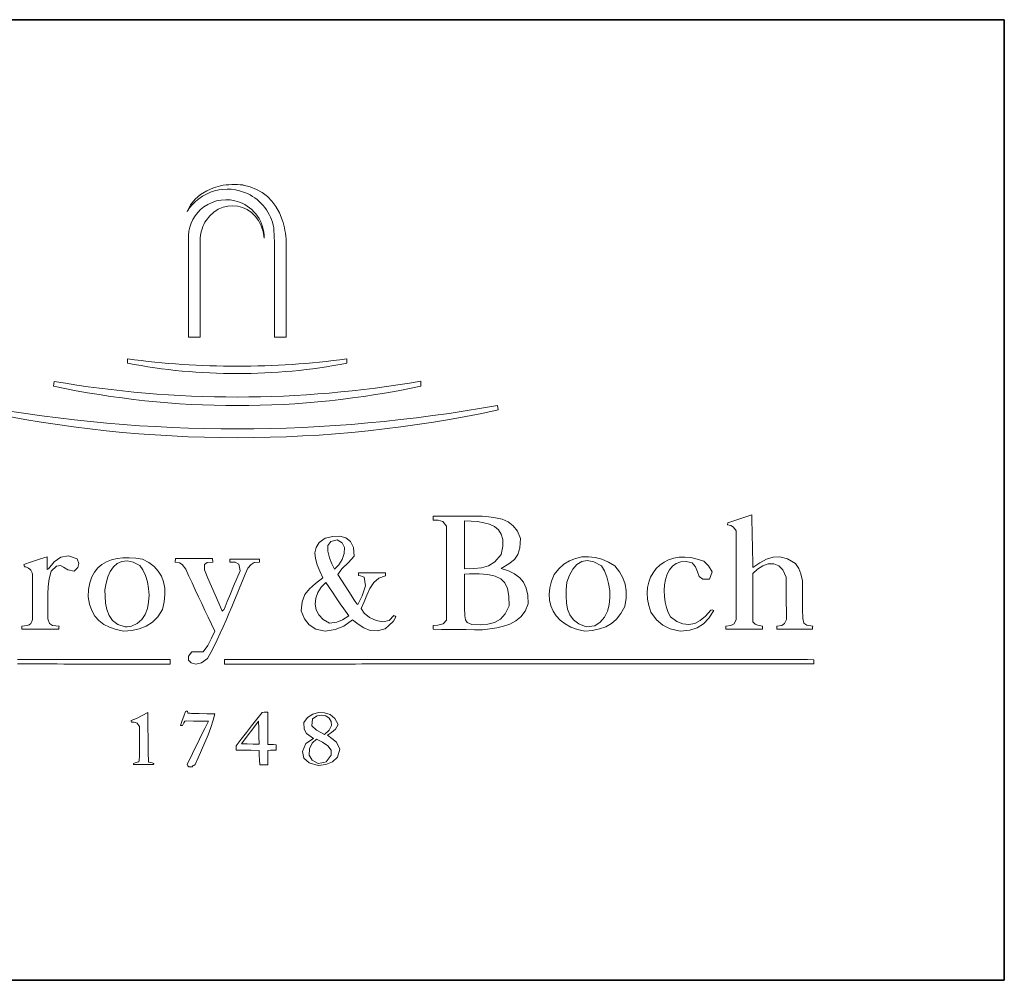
# Model space of a CAD drawing. Header units: millimetres. Extents: x 16 to 292, y 5 to 174.
# Tile 4 of 5: x 261 to 292, y 5 to 35. Entities that reach past the tile are written whole.
import ezdxf

# ---------------------------------------------------------------- set-up
doc = ezdxf.new("R2010")
doc.units = ezdxf.units.MM
for name, color, linetype, true_color in [('183', 7, 'Continuous', 0xffffff), ('253', 7, 'Continuous', 0xffffff), ('256', 7, 'Continuous', 0xffffff)]:
    doc.layers.add(name, color=color, linetype=linetype, true_color=true_color)

# ---------------------------------------------------------------- blocks, each defined once
blk = doc.blocks.new('TabularNote1')
at = {"layer": '253', "color": 163, "linetype": 'Continuous', "lineweight": 35}
for p, q in [((-50, 30), (0, 30)), ((0, 30), (0, 15)), ((0, 15), (0, 0)), ((-50, 0), (0, 0))]:
    blk.add_line(p, q, dxfattribs=at)

msp = doc.modelspace()

# ---------------------------------------------------------------- linework, layer by layer
at = {"layer": '183', "color": 7, "linetype": 'Continuous', "lineweight": 18}
for p, q in [((268.226, 29.837), (268.447, 29.78)), ((266.727, 29.395), (266.896, 29.541)), ((266.896, 29.541), (267.087, 29.658)), ((267.087, 29.658), (267.296, 29.747)), ((267.296, 29.747), (267.519, 29.812)), ((268.447, 29.78), (268.646, 29.702)), ((268.646, 29.702), (268.825, 29.603)), ((268.825, 29.603), (268.984, 29.481)), ((266.477, 29.005), (266.586, 29.217)), ((266.586, 29.217), (266.727, 29.395)), ((268.984, 29.481), (269.125, 29.337)), ((269.125, 29.337), (269.249, 29.168)), ((267.311, 28.992), (267.185, 28.876)), ((267.45, 29.08), (267.311, 28.992)), ((267.597, 29.142), (267.45, 29.08)), ((267.75, 29.178), (267.597, 29.142)), ((267.904, 29.188), (267.75, 29.178)), ((268.058, 29.173), (267.904, 29.188)), ((268.208, 29.133), (268.058, 29.173)), ((268.351, 29.068), (268.208, 29.133)), ((268.484, 28.978), (268.351, 29.068)), ((268.603, 28.865), (268.484, 28.978)), ((269.249, 29.168), (269.357, 28.973)), ((269.357, 28.973), (269.449, 28.752)), ((267.185, 28.876), (267.073, 28.734)), ((268.705, 28.727), (268.603, 28.865)), ((268.788, 28.567), (268.705, 28.727)), ((268.848, 28.384), (268.788, 28.567)), ((268.882, 28.178), (268.848, 28.384)), ((266.516, 25.089), (266.517, 28.265)), ((266.885, 28.187), (266.885, 25.089)), ((269.201, 25.089), (269.201, 28.086)), ((269.571, 25.089), (269.571, 28.07)), ((266.637, 25.089), (266.516, 25.089)), ((266.76, 25.089), (266.637, 25.089)), ((266.885, 25.089), (266.76, 25.089)), ((269.571, 25.089), (269.201, 25.089)), ((264.613, 24.273), (264.618, 24.405)), ((271.468, 24.273), (271.463, 24.405)), ((262.302, 23.556), (262.319, 23.705)), ((273.773, 23.711), (273.779, 23.556)), ((276.172, 22.955), (276.189, 22.812)), ((274.165, 19.492), (274.325, 19.495)), ((274.165, 19.453), (274.165, 19.492)), ((274.165, 19.413), (274.165, 19.453)), ((274.165, 19.37), (274.165, 19.413)), ((274.325, 19.495), (274.485, 19.497)), ((274.485, 19.497), (274.645, 19.497)), ((274.645, 19.497), (274.85, 19.497)), ((274.85, 19.497), (275.059, 19.495)), ((275.059, 19.495), (275.268, 19.492)), ((275.268, 19.492), (275.407, 19.495)), ((275.407, 19.495), (275.549, 19.497)), ((275.549, 19.497), (275.693, 19.497)), ((275.693, 19.497), (275.9, 19.478)), ((275.9, 19.478), (276.11, 19.448)), ((276.11, 19.448), (276.314, 19.397)), ((276.314, 19.397), (276.502, 19.316)), ((283.618, 19.369), (283.866, 19.453)), ((283.866, 19.453), (284.114, 19.536)), ((284.114, 19.536), (284.119, 19.302)), ((274.32, 19.368), (274.165, 19.37)), ((274.468, 19.33), (274.32, 19.368)), ((274.579, 19.188), (274.468, 19.33)), ((274.577, 18.962), (274.579, 19.188)), ((275.141, 19.354), (275.347, 19.343)), ((275.141, 19.105), (275.141, 19.354)), ((275.141, 18.856), (275.141, 19.105)), ((275.347, 19.343), (275.549, 19.324)), ((275.549, 19.324), (275.742, 19.291)), ((275.742, 19.291), (275.919, 19.241)), ((275.919, 19.241), (276.074, 19.168)), ((276.074, 19.168), (276.199, 19.068)), ((276.199, 19.068), (276.289, 18.936)), ((276.502, 19.316), (276.665, 19.196)), ((276.665, 19.196), (276.796, 19.028)), ((283.353, 19.221), (283.358, 19.243)), ((283.454, 19.202), (283.353, 19.221)), ((283.358, 19.243), (283.364, 19.264)), ((283.364, 19.264), (283.369, 19.282)), ((283.369, 19.282), (283.618, 19.369)), ((283.542, 19.154), (283.454, 19.202)), ((283.629, 19.039), (283.542, 19.154)), ((284.119, 19.302), (284.123, 19.068)), ((284.123, 19.068), (284.128, 18.833)), ((270.605, 18.673), (270.784, 18.813)), ((270.784, 18.813), (271.024, 18.865)), ((271.024, 18.865), (271.245, 18.872)), ((271.245, 18.872), (271.435, 18.823)), ((271.435, 18.823), (271.58, 18.709)), ((274.576, 18.735), (274.577, 18.962)), ((275.141, 18.606), (275.141, 18.856)), ((276.289, 18.936), (276.338, 18.767)), ((276.338, 18.767), (276.337, 18.557)), ((276.796, 19.028), (276.884, 18.802)), ((276.884, 18.802), (276.867, 18.511)), ((283.629, 18.809), (283.629, 19.039)), ((283.629, 18.578), (283.629, 18.809)), ((284.128, 18.833), (284.133, 18.599)), ((270.467, 18.351), (270.504, 18.519)), ((270.504, 18.519), (270.605, 18.673)), ((270.868, 18.4), (270.871, 18.58)), ((270.871, 18.58), (270.96, 18.709)), ((270.96, 18.709), (271.165, 18.758)), ((271.165, 18.758), (271.322, 18.664)), ((271.322, 18.664), (271.391, 18.515)), ((271.391, 18.515), (271.385, 18.333)), ((271.58, 18.709), (271.669, 18.519)), ((271.669, 18.519), (271.689, 18.245)), ((274.575, 18.282), (274.576, 18.509)), ((274.576, 18.509), (274.576, 18.735)), ((275.141, 18.355), (275.141, 18.606)), ((276.337, 18.557), (276.283, 18.3)), ((276.867, 18.511), (276.81, 18.3)), ((283.629, 18.348), (283.629, 18.578)), ((284.133, 18.599), (284.138, 18.364)), ((261.62, 18.069), (261.861, 18.15)), ((261.861, 18.15), (262.104, 18.229)), ((262.104, 18.229), (262.104, 18.096)), ((262.322, 18.074), (262.532, 18.219)), ((262.532, 18.219), (262.774, 18.258)), ((262.774, 18.258), (263.047, 18.162)), ((263.047, 18.162), (263.091, 18.02)), ((264.116, 18.133), (264.288, 18.175)), ((264.288, 18.175), (264.473, 18.196)), ((264.473, 18.196), (264.667, 18.199)), ((264.667, 18.199), (264.871, 18.184)), ((264.871, 18.184), (265.082, 18.151)), ((265.082, 18.151), (265.28, 18.043)), ((266.108, 18.135), (266.113, 18.168)), ((266.113, 18.168), (266.403, 18.168)), ((266.403, 18.168), (266.692, 18.168)), ((266.692, 18.168), (266.982, 18.168)), ((266.982, 18.168), (267.271, 18.168)), ((267.271, 18.168), (267.273, 18.135)), ((267.812, 18.157), (268.117, 18.157)), ((267.812, 18.128), (267.812, 18.157)), ((268.117, 18.157), (268.424, 18.157)), ((268.424, 18.157), (268.733, 18.157)), ((268.733, 18.157), (268.733, 18.128)), ((270.483, 18.171), (270.467, 18.351)), ((270.537, 17.979), (270.483, 18.171)), ((270.922, 18.198), (270.868, 18.4)), ((271.001, 18.002), (270.922, 18.198)), ((271.321, 18.145), (271.213, 17.973)), ((271.385, 18.333), (271.321, 18.145)), ((271.689, 18.245), (271.515, 18.045)), ((274.574, 18.056), (274.575, 18.282)), ((275.141, 18.105), (275.141, 18.355)), ((276.283, 18.3), (276.085, 18.07)), ((276.81, 18.3), (276.702, 18.141)), ((278.42, 18.102), (278.609, 18.178)), ((278.609, 18.178), (278.808, 18.22)), ((278.808, 18.22), (279.013, 18.23)), ((279.013, 18.23), (279.221, 18.206)), ((279.221, 18.206), (279.431, 18.15)), ((279.431, 18.15), (279.638, 18.062)), ((281.516, 18.131), (281.674, 18.182)), ((281.674, 18.182), (281.844, 18.212)), ((281.844, 18.212), (282.025, 18.219)), ((282.025, 18.219), (282.214, 18.201)), ((282.214, 18.201), (282.411, 18.157)), ((282.411, 18.157), (282.614, 18.085)), ((283.629, 18.117), (283.629, 18.348)), ((284.138, 18.364), (284.142, 18.128)), ((284.363, 18.042), (284.57, 18.154)), ((284.57, 18.154), (284.777, 18.218)), ((284.777, 18.218), (284.992, 18.222)), ((284.992, 18.222), (285.224, 18.158)), ((285.224, 18.158), (285.482, 18.014)), ((261.381, 17.986), (261.62, 18.069)), ((261.383, 17.964), (261.381, 17.986)), ((261.387, 17.94), (261.383, 17.964)), ((261.392, 17.914), (261.387, 17.94)), ((262.104, 18.096), (262.105, 17.962)), ((262.105, 17.962), (262.109, 17.826)), ((262.109, 17.826), (262.12, 17.837)), ((262.12, 17.837), (262.131, 17.847)), ((262.131, 17.847), (262.142, 17.854)), ((262.142, 17.854), (262.322, 18.074)), ((262.399, 17.936), (262.225, 17.776)), ((262.517, 17.957), (262.399, 17.936)), ((262.62, 17.899), (262.517, 17.957)), ((262.75, 17.821), (262.62, 17.899)), ((263.058, 17.888), (262.947, 17.782)), ((263.091, 18.02), (263.058, 17.888)), ((263.584, 17.75), (263.691, 17.88)), ((263.691, 17.88), (263.816, 17.987)), ((263.816, 17.987), (263.958, 18.071)), ((263.958, 18.071), (264.116, 18.133)), ((264.077, 17.766), (264.175, 17.908)), ((264.175, 17.908), (264.294, 18.016)), ((264.294, 18.016), (264.435, 18.081)), ((264.435, 18.081), (264.599, 18.098)), ((264.599, 18.098), (264.787, 18.059)), ((264.787, 18.059), (264.999, 17.958)), ((264.999, 17.958), (265.096, 17.814)), ((265.28, 18.043), (265.443, 17.918)), ((265.443, 17.918), (265.574, 17.776)), ((266.102, 18.063), (266.104, 18.1)), ((266.234, 18.038), (266.102, 18.063)), ((266.104, 18.1), (266.108, 18.135)), ((266.323, 17.984), (266.234, 18.038)), ((266.433, 17.837), (266.323, 17.984)), ((266.532, 17.624), (266.433, 17.837)), ((267.022, 17.987), (267.017, 17.815)), ((267.101, 18.053), (267.022, 17.987)), ((267.282, 18.063), (267.101, 18.053)), ((267.273, 18.135), (267.277, 18.1)), ((267.277, 18.1), (267.282, 18.063)), ((267.812, 18.096), (267.812, 18.128)), ((267.812, 18.063), (267.812, 18.096)), ((267.98, 18.056), (267.812, 18.063)), ((268.091, 17.999), (267.98, 18.056)), ((268.132, 17.793), (268.091, 17.999)), ((268.374, 17.876), (268.29, 17.679)), ((268.473, 17.988), (268.374, 17.876)), ((268.567, 18.046), (268.473, 17.988)), ((268.733, 18.063), (268.567, 18.046)), ((268.733, 18.128), (268.733, 18.096)), ((268.733, 18.096), (268.733, 18.063)), ((270.618, 17.778), (270.537, 17.979)), ((271.077, 17.843), (271.001, 18.002)), ((271.213, 17.973), (271.077, 17.843)), ((271.307, 17.853), (271.181, 17.672)), ((271.515, 18.045), (271.307, 17.853)), ((274.574, 17.829), (274.574, 18.056)), ((275.141, 17.854), (275.141, 18.105)), ((275.427, 17.864), (275.141, 17.854)), ((275.67, 17.883), (275.427, 17.864)), ((275.885, 17.941), (275.67, 17.883)), ((276.085, 18.07), (275.885, 17.941)), ((276.529, 18.005), (276.283, 17.865)), ((276.283, 17.865), (276.511, 17.784)), ((276.702, 18.141), (276.529, 18.005)), ((277.937, 17.672), (278.081, 17.85)), ((278.081, 17.85), (278.243, 17.993)), ((278.243, 17.993), (278.42, 18.102)), ((278.527, 17.836), (278.653, 17.981)), ((278.653, 17.981), (278.801, 18.075)), ((278.801, 18.075), (278.976, 18.106)), ((278.976, 18.106), (279.179, 18.065)), ((279.179, 18.065), (279.415, 17.942)), ((279.415, 17.942), (279.509, 17.788)), ((279.638, 18.062), (279.84, 17.942)), ((279.84, 17.942), (279.983, 17.759)), ((281.028, 17.73), (281.125, 17.857)), ((281.125, 17.857), (281.24, 17.966)), ((281.24, 17.966), (281.371, 18.058)), ((281.371, 18.058), (281.516, 18.131)), ((281.635, 17.933), (281.541, 17.818)), ((281.753, 18.018), (281.635, 17.933)), ((281.895, 18.068), (281.753, 18.018)), ((282.062, 18.078), (281.895, 18.068)), ((282.255, 18.041), (282.062, 18.078)), ((282.358, 17.912), (282.255, 18.041)), ((282.414, 17.755), (282.358, 17.912)), ((282.614, 18.085), (282.766, 17.949)), ((282.766, 17.949), (282.873, 17.752)), ((283.629, 17.886), (283.629, 18.117)), ((283.629, 17.654), (283.629, 17.886)), ((284.142, 18.128), (284.147, 17.892)), ((284.147, 17.892), (284.363, 18.042)), ((284.292, 17.844), (284.147, 17.705)), ((284.456, 17.948), (284.292, 17.844)), ((284.627, 18.006), (284.456, 17.948)), ((284.797, 18.01), (284.627, 18.006)), ((284.953, 17.949), (284.797, 18.01)), ((285.085, 17.814), (284.953, 17.949)), ((285.482, 18.014), (285.578, 17.858)), ((285.578, 17.858), (285.645, 17.693)), ((261.646, 17.453), (261.646, 17.678)), ((262.166, 17.543), (262.134, 17.302)), ((262.225, 17.776), (262.166, 17.543)), ((262.947, 17.782), (262.75, 17.821)), ((263.436, 17.416), (263.499, 17.596)), ((263.499, 17.596), (263.584, 17.75)), ((263.944, 17.404), (264.001, 17.596)), ((264.001, 17.596), (264.077, 17.766)), ((265.096, 17.814), (265.176, 17.64)), ((265.176, 17.64), (265.236, 17.445)), ((265.574, 17.776), (265.673, 17.617)), ((265.673, 17.617), (265.739, 17.442)), ((266.632, 17.41), (266.532, 17.624)), ((267.017, 17.815), (267.127, 17.557)), ((267.127, 17.557), (267.238, 17.299)), ((267.929, 17.31), (268.03, 17.551)), ((268.03, 17.551), (268.132, 17.793)), ((268.29, 17.679), (268.207, 17.479)), ((270.482, 17.393), (270.713, 17.567)), ((270.713, 17.567), (270.618, 17.778)), ((271.181, 17.672), (271.526, 17.139)), ((271.832, 17.721), (272.113, 17.725)), ((271.832, 17.698), (271.832, 17.721)), ((271.832, 17.671), (271.832, 17.698)), ((271.832, 17.644), (271.832, 17.671)), ((271.887, 17.627), (271.832, 17.644)), ((271.944, 17.609), (271.887, 17.627)), ((272.003, 17.589), (271.944, 17.609)), ((272.052, 17.324), (272.003, 17.589)), ((272.113, 17.725), (272.395, 17.727)), ((272.467, 17.561), (272.308, 17.424)), ((272.395, 17.727), (272.676, 17.727)), ((272.676, 17.633), (272.467, 17.561)), ((272.676, 17.727), (272.676, 17.698)), ((272.676, 17.698), (272.676, 17.666)), ((272.676, 17.666), (272.676, 17.633)), ((274.573, 17.376), (274.574, 17.603)), ((274.574, 17.603), (274.574, 17.829)), ((275.141, 17.688), (275.292, 17.694)), ((275.141, 17.427), (275.141, 17.688)), ((275.292, 17.694), (275.445, 17.698)), ((275.445, 17.698), (275.599, 17.699)), ((275.599, 17.699), (275.873, 17.669)), ((275.873, 17.669), (276.096, 17.618)), ((276.096, 17.618), (276.27, 17.536)), ((276.27, 17.536), (276.398, 17.413)), ((276.511, 17.784), (276.705, 17.689)), ((276.705, 17.689), (276.863, 17.573)), ((276.863, 17.573), (276.985, 17.429)), ((277.855, 17.464), (277.937, 17.672)), ((278.334, 17.429), (278.422, 17.648)), ((278.422, 17.648), (278.527, 17.836)), ((279.509, 17.788), (279.585, 17.603)), ((279.585, 17.603), (279.641, 17.396)), ((279.983, 17.759), (280.09, 17.572)), ((280.09, 17.572), (280.161, 17.375)), ((280.893, 17.434), (280.95, 17.589)), ((280.95, 17.589), (281.028, 17.73)), ((281.469, 17.679), (281.418, 17.521)), ((281.541, 17.818), (281.469, 17.679)), ((282.473, 17.612), (282.414, 17.755)), ((282.582, 17.523), (282.473, 17.612)), ((282.873, 17.752), (282.79, 17.528)), ((283.629, 17.423), (283.629, 17.654)), ((284.147, 17.705), (284.147, 17.454)), ((285.184, 17.594), (285.085, 17.814)), ((285.184, 17.33), (285.184, 17.594)), ((285.645, 17.693), (285.697, 17.479)), ((261.646, 17.218), (261.646, 17.453)), ((262.134, 17.302), (262.122, 17.055)), ((263.397, 17.21), (263.436, 17.416)), ((263.907, 17.197), (263.944, 17.404)), ((265.236, 17.445), (265.274, 17.237)), ((265.274, 17.237), (265.288, 17.023)), ((265.739, 17.442), (265.775, 17.251)), ((265.775, 17.251), (265.781, 17.044)), ((266.732, 17.196), (266.632, 17.41)), ((267.238, 17.299), (267.35, 17.041)), ((267.829, 17.068), (267.929, 17.31)), ((268.123, 17.277), (268.039, 17.073)), ((268.207, 17.479), (268.123, 17.277)), ((270.156, 17.046), (270.295, 17.228)), ((270.295, 17.228), (270.482, 17.393)), ((270.558, 17.108), (270.665, 17.275)), ((270.665, 17.275), (270.812, 17.423)), ((270.812, 17.423), (271.013, 17.119)), ((271.948, 17.01), (272.052, 17.324)), ((272.186, 17.241), (272.088, 17.032)), ((272.308, 17.424), (272.186, 17.241)), ((274.573, 17.149), (274.573, 17.376)), ((275.141, 17.165), (275.141, 17.427)), ((276.398, 17.413), (276.483, 17.237)), ((276.483, 17.237), (276.526, 17)), ((276.985, 17.429), (277.071, 17.249)), ((277.071, 17.249), (277.12, 17.027)), ((277.785, 17.064), (277.804, 17.261)), ((277.804, 17.261), (277.855, 17.464)), ((278.32, 17.208), (278.334, 17.429)), ((279.641, 17.396), (279.674, 17.176)), ((280.161, 17.375), (280.194, 17.163)), ((280.844, 17.087), (280.857, 17.266)), ((280.857, 17.266), (280.893, 17.434)), ((281.387, 17.35), (281.376, 17.171)), ((281.418, 17.521), (281.387, 17.35)), ((282.79, 17.528), (282.582, 17.523)), ((283.629, 17.192), (283.629, 17.423)), ((284.147, 17.454), (284.147, 17.203)), ((285.186, 17.065), (285.184, 17.33)), ((285.697, 17.479), (285.697, 17.185)), ((261.646, 16.982), (261.646, 17.218)), ((261.646, 16.745), (261.646, 16.982)), ((262.122, 17.055), (262.121, 16.802)), ((263.383, 16.977), (263.397, 17.21)), ((263.429, 16.745), (263.383, 16.977)), ((263.915, 16.993), (263.907, 17.197)), ((263.932, 16.783), (263.915, 16.993)), ((265.288, 17.023), (265.275, 16.811)), ((265.781, 17.044), (265.757, 16.822)), ((266.833, 16.981), (266.732, 17.196)), ((266.933, 16.767), (266.833, 16.981)), ((267.35, 17.041), (267.462, 16.783)), ((267.729, 16.827), (267.829, 17.068)), ((268.039, 17.073), (267.955, 16.868)), ((270.069, 16.823), (270.156, 17.046)), ((270.475, 16.75), (270.493, 16.931)), ((270.493, 16.931), (270.558, 17.108)), ((271.013, 17.119), (271.151, 16.912)), ((271.526, 17.139), (271.707, 16.864)), ((271.81, 16.734), (271.948, 17.01)), ((272.088, 17.032), (272.001, 16.816)), ((274.573, 16.923), (274.573, 17.149)), ((274.573, 16.696), (274.573, 16.923)), ((275.142, 16.904), (275.141, 17.165)), ((276.526, 17), (276.531, 16.69)), ((277.12, 17.027), (277.132, 16.756)), ((277.795, 16.876), (277.785, 17.064)), ((278.314, 16.992), (278.32, 17.208)), ((278.325, 16.785), (278.314, 16.992)), ((279.681, 16.951), (279.657, 16.731)), ((279.674, 17.176), (279.681, 16.951)), ((280.189, 16.933), (280.143, 16.679)), ((280.194, 17.163), (280.189, 16.933)), ((280.856, 16.898), (280.844, 17.087)), ((281.376, 17.171), (281.383, 16.99)), ((281.383, 16.99), (281.408, 16.811)), ((283.629, 16.96), (283.629, 17.192)), ((283.629, 16.729), (283.629, 16.96)), ((284.147, 17.203), (284.147, 16.951)), ((284.147, 16.951), (284.147, 16.699)), ((285.189, 16.8), (285.186, 17.065)), ((285.697, 17.185), (285.697, 16.891)), ((261.646, 16.508), (261.646, 16.745)), ((262.121, 16.802), (262.125, 16.546)), ((263.499, 16.545), (263.429, 16.745)), ((263.969, 16.58), (263.932, 16.783)), ((265.234, 16.609), (265.162, 16.425)), ((265.275, 16.811), (265.234, 16.609)), ((265.757, 16.822), (265.705, 16.585)), ((267.034, 16.552), (266.933, 16.767)), ((267.462, 16.783), (267.575, 16.525)), ((267.63, 16.585), (267.729, 16.827)), ((267.869, 16.661), (267.782, 16.455)), ((267.955, 16.868), (267.869, 16.661)), ((270.04, 16.536), (270.069, 16.823)), ((270.506, 16.574), (270.475, 16.75)), ((271.151, 16.912), (271.259, 16.755)), ((271.259, 16.755), (271.372, 16.596)), ((271.707, 16.864), (271.782, 16.758)), ((271.782, 16.758), (271.81, 16.734)), ((272.001, 16.816), (271.915, 16.613)), ((271.915, 16.613), (272.011, 16.467)), ((274.573, 16.47), (274.573, 16.696)), ((275.144, 16.643), (275.142, 16.904)), ((275.147, 16.381), (275.144, 16.643)), ((276.531, 16.69), (276.415, 16.445)), ((277.132, 16.756), (277.032, 16.531)), ((277.835, 16.698), (277.795, 16.876)), ((277.905, 16.533), (277.835, 16.698)), ((278.36, 16.591), (278.325, 16.785)), ((279.657, 16.731), (279.601, 16.524)), ((280.143, 16.679), (280.021, 16.459)), ((280.894, 16.701), (280.856, 16.898)), ((280.959, 16.497), (280.894, 16.701)), ((281.408, 16.811), (281.449, 16.641)), ((281.449, 16.641), (281.506, 16.485)), ((283.629, 16.497), (283.629, 16.729)), ((284.147, 16.699), (284.147, 16.447)), ((285.192, 16.536), (285.189, 16.8)), ((285.697, 16.891), (285.699, 16.595)), ((261.646, 16.271), (261.646, 16.508)), ((262.125, 16.546), (262.126, 16.287)), ((263.596, 16.375), (263.499, 16.545)), ((263.72, 16.233), (263.596, 16.375)), ((264.038, 16.392), (263.969, 16.58)), ((264.148, 16.232), (264.038, 16.392)), ((265.162, 16.425), (265.058, 16.266)), ((265.561, 16.356), (265.391, 16.184)), ((265.705, 16.585), (265.561, 16.356)), ((267.135, 16.337), (267.034, 16.552)), ((267.236, 16.122), (267.135, 16.337)), ((267.575, 16.525), (267.591, 16.546)), ((267.591, 16.546), (267.609, 16.567)), ((267.609, 16.567), (267.63, 16.585)), ((267.782, 16.455), (267.693, 16.249)), ((270.145, 16.294), (270.04, 16.536)), ((270.589, 16.411), (270.506, 16.574)), ((270.729, 16.269), (270.589, 16.411)), ((271.523, 16.387), (271.327, 16.254)), ((271.372, 16.596), (271.523, 16.387)), ((272.011, 16.467), (272.174, 16.334)), ((272.174, 16.334), (272.377, 16.236)), ((272.786, 16.241), (272.935, 16.392)), ((272.996, 16.354), (272.924, 16.221)), ((272.935, 16.392), (272.953, 16.381)), ((272.953, 16.381), (272.974, 16.368)), ((272.974, 16.368), (272.996, 16.354)), ((274.573, 16.243), (274.573, 16.47)), ((275.167, 16.262), (275.147, 16.381)), ((276.415, 16.445), (276.262, 16.278)), ((276.899, 16.356), (276.74, 16.223)), ((277.032, 16.531), (276.899, 16.356)), ((278.003, 16.382), (277.905, 16.533)), ((278.129, 16.247), (278.003, 16.382)), ((278.431, 16.414), (278.36, 16.591)), ((278.545, 16.259), (278.431, 16.414)), ((279.51, 16.34), (279.379, 16.186)), ((279.601, 16.524), (279.51, 16.34)), ((280.021, 16.459), (279.883, 16.282)), ((281.141, 16.26), (280.959, 16.497)), ((281.506, 16.485), (281.577, 16.348)), ((281.577, 16.348), (281.768, 16.209)), ((282.505, 16.234), (282.672, 16.374)), ((282.768, 16.311), (282.6, 16.132)), ((282.672, 16.374), (282.829, 16.563)), ((282.928, 16.552), (282.768, 16.311)), ((282.829, 16.563), (282.873, 16.566)), ((282.873, 16.566), (282.899, 16.564)), ((282.899, 16.564), (282.928, 16.552)), ((283.629, 16.265), (283.629, 16.497)), ((284.147, 16.447), (284.147, 16.194)), ((285.195, 16.271), (285.192, 16.536)), ((285.699, 16.595), (285.702, 16.298)), ((261.315, 16.061), (261.481, 16.076)), ((261.315, 16.028), (261.315, 16.061)), ((261.315, 15.995), (261.315, 16.028)), ((261.315, 15.962), (261.315, 15.995)), ((262.126, 16.287), (262.178, 16.142)), ((262.178, 16.142), (262.276, 16.082)), ((262.276, 16.082), (262.479, 16.061)), ((262.469, 16), (262.468, 15.968)), ((262.473, 16.032), (262.469, 16)), ((262.479, 16.061), (262.473, 16.032)), ((263.871, 16.117), (263.72, 16.233)), ((264.052, 16.025), (263.871, 16.117)), ((264.262, 15.956), (264.052, 16.025)), ((264.313, 16.109), (264.148, 16.232)), ((264.541, 16.034), (264.313, 16.109)), ((264.607, 16.043), (264.541, 16.034)), ((264.674, 16.05), (264.607, 16.043)), ((264.74, 16.056), (264.674, 16.05)), ((264.917, 16.14), (264.74, 16.056)), ((265.058, 16.266), (264.917, 16.14)), ((265.197, 16.06), (264.982, 15.977)), ((265.391, 16.184), (265.197, 16.06)), ((267.337, 15.907), (267.236, 16.122)), ((267.603, 16.043), (267.51, 15.839)), ((267.693, 16.249), (267.603, 16.043)), ((270.289, 16.099), (270.145, 16.294)), ((270.495, 15.966), (270.289, 16.099)), ((270.928, 16.155), (270.729, 16.269)), ((271.153, 16.188), (270.928, 16.155)), ((271.369, 16.06), (271.097, 15.954)), ((271.327, 16.254), (271.153, 16.188)), ((271.639, 16.254), (271.369, 16.06)), ((271.814, 16.119), (271.639, 16.254)), ((271.998, 16.003), (271.814, 16.119)), ((272.197, 15.928), (271.998, 16.003)), ((272.377, 16.236), (272.591, 16.197)), ((272.591, 16.197), (272.786, 16.241)), ((272.778, 16.078), (272.659, 15.979)), ((272.924, 16.221), (272.778, 16.078)), ((274.165, 16.078), (274.304, 16.088)), ((274.165, 16.039), (274.165, 16.078)), ((274.165, 16.001), (274.165, 16.039)), ((274.165, 15.962), (274.165, 16.001)), ((274.304, 16.088), (274.471, 16.131)), ((274.471, 16.131), (274.573, 16.243)), ((275.222, 16.179), (275.167, 16.262)), ((275.367, 16.111), (275.222, 16.179)), ((275.626, 16.106), (275.367, 16.111)), ((275.864, 16.123), (275.626, 16.106)), ((276.077, 16.175), (275.864, 16.123)), ((276.147, 16.008), (275.927, 15.973)), ((276.262, 16.278), (276.077, 16.175)), ((276.359, 16.056), (276.147, 16.008)), ((276.558, 16.125), (276.359, 16.056)), ((276.74, 16.223), (276.558, 16.125)), ((278.282, 16.13), (278.129, 16.247)), ((278.463, 16.033), (278.282, 16.13)), ((278.67, 15.958), (278.463, 16.033)), ((278.712, 16.131), (278.545, 16.259)), ((278.941, 16.034), (278.712, 16.131)), ((279.029, 16.049), (278.941, 16.034)), ((279.117, 16.061), (279.029, 16.049)), ((279.206, 16.072), (279.117, 16.061)), ((279.379, 16.186), (279.206, 16.072)), ((279.55, 16.043), (279.355, 15.973)), ((279.726, 16.145), (279.55, 16.043)), ((279.883, 16.282), (279.726, 16.145)), ((281.331, 16.092), (281.141, 16.26)), ((281.565, 15.98), (281.331, 16.092)), ((281.768, 16.209), (281.959, 16.13)), ((281.959, 16.13), (282.146, 16.11)), ((282.146, 16.11), (282.329, 16.145)), ((282.407, 16.009), (282.173, 15.936)), ((282.329, 16.145), (282.505, 16.234)), ((282.6, 16.132), (282.407, 16.009)), ((283.303, 16.061), (283.46, 16.077)), ((283.303, 16.028), (283.303, 16.061)), ((283.303, 15.995), (283.303, 16.028)), ((283.303, 15.962), (283.303, 15.995)), ((283.46, 16.077), (283.564, 16.132)), ((283.564, 16.132), (283.629, 16.265)), ((284.147, 16.194), (284.217, 16.124)), ((284.217, 16.124), (284.301, 16.087)), ((284.301, 16.087), (284.445, 16.061)), ((284.445, 16.061), (284.445, 16.028)), ((284.445, 16.028), (284.445, 15.995)), ((284.445, 15.995), (284.445, 15.962)), ((284.897, 16.061), (285.051, 16.083)), ((284.897, 16.032), (284.897, 16.061)), ((284.897, 16), (284.897, 16.032)), ((284.897, 15.968), (284.897, 16)), ((285.051, 16.083), (285.136, 16.139)), ((285.136, 16.139), (285.195, 16.271)), ((285.702, 16.298), (285.737, 16.152)), ((285.737, 16.152), (285.827, 16.093)), ((285.827, 16.093), (286.017, 16.061)), ((286.007, 16), (286.006, 15.968)), ((286.011, 16.032), (286.007, 16)), ((286.017, 16.061), (286.011, 16.032)), ((261.601, 15.965), (261.315, 15.962)), ((261.889, 15.967), (261.601, 15.965)), ((262.178, 15.967), (261.889, 15.967)), ((262.468, 15.968), (262.178, 15.967)), ((264.503, 15.907), (264.262, 15.956)), ((264.75, 15.929), (264.503, 15.907)), ((264.982, 15.977), (264.75, 15.929)), ((267.24, 15.681), (267.337, 15.907)), ((267.51, 15.839), (267.415, 15.637)), ((270.79, 15.907), (270.495, 15.966)), ((271.097, 15.954), (270.79, 15.907)), ((272.416, 15.913), (272.197, 15.928)), ((272.659, 15.979), (272.416, 15.913)), ((274.421, 15.959), (274.165, 15.962)), ((274.678, 15.957), (274.421, 15.959)), ((274.934, 15.954), (274.678, 15.957)), ((275.191, 15.951), (274.934, 15.954)), ((275.447, 15.948), (275.191, 15.951)), ((275.704, 15.945), (275.447, 15.948)), ((275.927, 15.973), (275.704, 15.945)), ((278.902, 15.907), (278.67, 15.958)), ((279.139, 15.929), (278.902, 15.907)), ((279.355, 15.973), (279.139, 15.929)), ((281.88, 15.907), (281.565, 15.98)), ((282.173, 15.936), (281.88, 15.907)), ((283.589, 15.962), (283.303, 15.962)), ((283.874, 15.962), (283.589, 15.962)), ((284.159, 15.962), (283.874, 15.962)), ((284.445, 15.962), (284.159, 15.962)), ((285.174, 15.968), (284.897, 15.968)), ((285.451, 15.968), (285.174, 15.968)), ((285.728, 15.968), (285.451, 15.968)), ((286.006, 15.968), (285.728, 15.968)), ((266.979, 15.262), (267.128, 15.458)), ((267.128, 15.458), (267.24, 15.681)), ((267.317, 15.437), (267.216, 15.24)), ((267.415, 15.637), (267.317, 15.437)), ((266.517, 15.124), (266.626, 15.262)), ((266.518, 15.001), (266.517, 15.124)), ((266.626, 15.262), (266.742, 15.262)), ((266.742, 15.262), (266.859, 15.262)), ((266.859, 15.262), (266.979, 15.262)), ((267.216, 15.24), (267.111, 15.047)), ((261.178, 15.019), (261.386, 15.019)), ((261.386, 14.879), (261.178, 14.879)), ((261.386, 15.019), (261.593, 15.019)), ((261.593, 14.879), (261.386, 14.879)), ((261.593, 15.019), (261.8, 15.019)), ((261.8, 14.879), (261.593, 14.879)), ((261.8, 15.019), (262.008, 15.019)), ((262.008, 14.879), (261.8, 14.879)), ((262.008, 15.019), (262.215, 15.019)), ((262.215, 14.879), (262.008, 14.879)), ((262.215, 15.019), (262.422, 15.019)), ((262.422, 14.879), (262.215, 14.879)), ((262.422, 15.019), (262.63, 15.019)), ((262.63, 14.878), (262.422, 14.879)), ((262.63, 15.019), (262.837, 15.019)), ((262.837, 14.878), (262.63, 14.878)), ((262.837, 15.019), (263.045, 15.019)), ((263.045, 14.878), (262.837, 14.878)), ((263.045, 15.019), (263.252, 15.019)), ((263.252, 14.878), (263.045, 14.878)), ((263.252, 15.019), (263.459, 15.019)), ((263.459, 14.878), (263.252, 14.878)), ((263.459, 15.019), (263.667, 15.019)), ((263.667, 14.878), (263.459, 14.878)), ((263.667, 15.019), (263.874, 15.019)), ((263.874, 14.877), (263.667, 14.878)), ((263.874, 15.019), (264.081, 15.019)), ((264.081, 14.877), (263.874, 14.877)), ((264.081, 15.019), (264.289, 15.019)), ((264.289, 14.877), (264.081, 14.877)), ((264.289, 15.019), (264.496, 15.019)), ((264.496, 14.877), (264.289, 14.877)), ((264.496, 15.019), (264.703, 15.019)), ((264.703, 14.877), (264.496, 14.877)), ((264.703, 15.019), (264.911, 15.019)), ((264.911, 14.877), (264.703, 14.877)), ((264.911, 15.019), (265.118, 15.019)), ((265.118, 14.876), (264.911, 14.877)), ((265.118, 15.019), (265.326, 15.019)), ((265.326, 14.876), (265.118, 14.876)), ((265.326, 15.019), (265.533, 15.019)), ((265.533, 14.876), (265.326, 14.876)), ((265.533, 15.019), (265.74, 15.019)), ((265.74, 14.876), (265.533, 14.876)), ((265.74, 15.019), (265.948, 15.019)), ((265.948, 14.876), (265.74, 14.876)), ((265.948, 15.019), (265.948, 14.973)), ((265.948, 14.973), (265.948, 14.925)), ((265.948, 14.925), (265.948, 14.876)), ((266.602, 14.912), (266.518, 15.001)), ((266.745, 14.877), (266.602, 14.912)), ((266.923, 14.915), (266.745, 14.877)), ((267.111, 15.047), (266.923, 14.915)), ((267.641, 15.019), (267.845, 15.019)), ((267.641, 14.973), (267.641, 15.019)), ((267.641, 14.925), (267.641, 14.973)), ((267.641, 14.876), (267.641, 14.925)), ((267.845, 14.876), (267.641, 14.876)), ((267.845, 15.019), (268.05, 15.019)), ((268.05, 14.876), (267.845, 14.876)), ((268.05, 15.019), (268.255, 15.019)), ((268.255, 14.876), (268.05, 14.876)), ((268.255, 15.019), (268.459, 15.019)), ((268.459, 14.876), (268.255, 14.876)), ((268.459, 15.019), (268.664, 15.019)), ((268.664, 14.876), (268.459, 14.876)), ((268.664, 15.019), (268.868, 15.019)), ((268.868, 14.877), (268.664, 14.876)), ((268.868, 15.019), (269.073, 15.019)), ((269.073, 14.877), (268.868, 14.877)), ((269.073, 15.019), (269.278, 15.019)), ((269.278, 14.877), (269.073, 14.877)), ((269.278, 15.019), (269.482, 15.019)), ((269.482, 14.877), (269.278, 14.877)), ((269.482, 15.019), (269.687, 15.019)), ((269.687, 14.877), (269.482, 14.877)), ((269.687, 15.019), (269.891, 15.019)), ((269.891, 14.877), (269.687, 14.877)), ((269.891, 15.019), (270.096, 15.019)), ((270.096, 14.877), (269.891, 14.877)), ((270.096, 15.019), (270.301, 15.019)), ((270.301, 14.878), (270.096, 14.877)), ((270.301, 15.019), (270.505, 15.019)), ((270.505, 14.878), (270.301, 14.878)), ((270.505, 15.019), (270.71, 15.019)), ((270.71, 14.878), (270.505, 14.878)), ((270.71, 15.019), (270.914, 15.019)), ((270.914, 14.878), (270.71, 14.878)), ((270.914, 15.019), (271.119, 15.019)), ((271.119, 14.878), (270.914, 14.878)), ((271.119, 15.019), (271.324, 15.019)), ((271.324, 14.878), (271.119, 14.878)), ((271.324, 15.019), (271.528, 15.019)), ((271.528, 14.878), (271.324, 14.878)), ((271.528, 15.019), (271.733, 15.019)), ((271.733, 14.878), (271.528, 14.878)), ((271.733, 15.019), (271.937, 15.019)), ((271.937, 14.879), (271.733, 14.878)), ((271.937, 15.019), (272.142, 15.019)), ((272.142, 14.879), (271.937, 14.879)), ((272.142, 15.019), (272.347, 15.019)), ((272.347, 14.879), (272.142, 14.879)), ((272.347, 15.019), (272.551, 15.019)), ((272.551, 14.879), (272.347, 14.879)), ((272.551, 15.019), (272.756, 15.019)), ((272.756, 14.879), (272.551, 14.879)), ((272.756, 15.019), (272.96, 15.019)), ((272.96, 14.879), (272.756, 14.879)), ((272.96, 15.019), (273.165, 15.019)), ((273.165, 14.879), (272.96, 14.879)), ((273.165, 15.019), (273.37, 15.019)), ((273.37, 14.879), (273.165, 14.879)), ((273.37, 15.019), (273.574, 15.019)), ((273.574, 14.879), (273.37, 14.879)), ((273.574, 15.019), (273.779, 15.019)), ((273.779, 14.879), (273.574, 14.879)), ((273.779, 15.019), (273.983, 15.019)), ((273.983, 14.88), (273.779, 14.879)), ((273.983, 15.019), (274.188, 15.019)), ((274.188, 14.88), (273.983, 14.88)), ((274.188, 15.019), (274.393, 15.019)), ((274.393, 14.88), (274.188, 14.88)), ((274.393, 15.019), (274.597, 15.019)), ((274.597, 14.88), (274.393, 14.88)), ((274.597, 15.019), (274.802, 15.019)), ((274.802, 14.88), (274.597, 14.88)), ((274.802, 15.019), (275.006, 15.019)), ((275.006, 14.88), (274.802, 14.88)), ((275.006, 15.019), (275.211, 15.019)), ((275.211, 14.88), (275.006, 14.88)), ((275.211, 15.019), (275.416, 15.019)), ((275.416, 14.88), (275.211, 14.88)), ((275.416, 15.019), (275.62, 15.019)), ((275.62, 14.88), (275.416, 14.88)), ((275.62, 15.019), (275.825, 15.018)), ((275.825, 14.88), (275.62, 14.88)), ((275.825, 15.018), (276.03, 15.018)), ((276.03, 14.88), (275.825, 14.88)), ((276.03, 15.018), (276.234, 15.018)), ((276.234, 14.88), (276.03, 14.88)), ((276.234, 15.018), (276.439, 15.018)), ((276.439, 14.88), (276.234, 14.88)), ((276.439, 15.018), (276.643, 15.018)), ((276.643, 14.88), (276.439, 14.88)), ((276.643, 15.018), (276.848, 15.018)), ((276.848, 14.88), (276.643, 14.88)), ((276.848, 15.018), (277.053, 15.018)), ((277.053, 14.88), (276.848, 14.88)), ((277.053, 15.018), (277.257, 15.018)), ((277.257, 14.88), (277.053, 14.88)), ((277.257, 15.018), (277.462, 15.018)), ((277.462, 14.881), (277.257, 14.88)), ((277.462, 15.018), (277.666, 15.018)), ((277.666, 14.881), (277.462, 14.881)), ((277.666, 15.018), (277.871, 15.018)), ((277.871, 14.881), (277.666, 14.881)), ((277.871, 15.018), (278.076, 15.018)), ((278.076, 14.881), (277.871, 14.881)), ((278.076, 15.018), (278.28, 15.018)), ((278.28, 14.881), (278.076, 14.881)), ((278.28, 15.018), (278.485, 15.018)), ((278.485, 14.881), (278.28, 14.881)), ((278.485, 15.018), (278.689, 15.018)), ((278.689, 14.881), (278.485, 14.881)), ((278.689, 15.018), (278.894, 15.018)), ((278.894, 14.881), (278.689, 14.881)), ((278.894, 15.018), (279.099, 15.018)), ((279.099, 14.881), (278.894, 14.881)), ((279.099, 15.018), (279.303, 15.018)), ((279.303, 14.881), (279.099, 14.881)), ((279.303, 15.018), (279.508, 15.017)), ((279.508, 14.881), (279.303, 14.881)), ((279.508, 15.017), (279.712, 15.017)), ((279.712, 14.881), (279.508, 14.881)), ((279.712, 15.017), (279.917, 15.017)), ((279.917, 14.881), (279.712, 14.881)), ((279.917, 15.017), (280.122, 15.017)), ((280.122, 14.881), (279.917, 14.881)), ((280.122, 15.017), (280.326, 15.017)), ((280.326, 14.881), (280.122, 14.881)), ((280.326, 15.017), (280.531, 15.017)), ((280.531, 14.881), (280.326, 14.881)), ((280.531, 15.017), (280.735, 15.017)), ((280.735, 14.881), (280.531, 14.881)), ((280.735, 15.017), (280.94, 15.017)), ((280.94, 14.881), (280.735, 14.881)), ((280.94, 15.017), (281.145, 15.017)), ((281.145, 14.881), (280.94, 14.881)), ((281.145, 15.017), (281.349, 15.017)), ((281.349, 14.881), (281.145, 14.881)), ((281.349, 15.017), (281.554, 15.017)), ((281.554, 14.881), (281.349, 14.881)), ((281.554, 15.017), (281.758, 15.016)), ((281.758, 14.881), (281.554, 14.881)), ((281.758, 15.016), (281.963, 15.016)), ((281.963, 14.881), (281.758, 14.881)), ((281.963, 15.016), (282.168, 15.016)), ((282.168, 14.881), (281.963, 14.881)), ((282.168, 15.016), (282.372, 15.016)), ((282.372, 14.881), (282.168, 14.881)), ((282.372, 15.016), (282.577, 15.016)), ((282.577, 14.881), (282.372, 14.881)), ((282.577, 15.016), (282.781, 15.016)), ((282.781, 14.881), (282.577, 14.881)), ((282.781, 15.016), (282.986, 15.016)), ((282.986, 14.881), (282.781, 14.881)), ((282.986, 15.016), (283.191, 15.016)), ((283.191, 14.881), (282.986, 14.881)), ((283.191, 15.016), (283.395, 15.016)), ((283.395, 14.881), (283.191, 14.881)), ((283.395, 15.016), (283.6, 15.015)), ((283.6, 14.881), (283.395, 14.881)), ((283.6, 15.015), (283.805, 15.015)), ((283.805, 14.881), (283.6, 14.881)), ((283.805, 15.015), (284.009, 15.015)), ((284.009, 14.881), (283.805, 14.881)), ((284.009, 15.015), (284.214, 15.015)), ((284.214, 14.881), (284.009, 14.881)), ((284.214, 15.015), (284.418, 15.015)), ((284.418, 14.881), (284.214, 14.881)), ((284.418, 15.015), (284.623, 15.015)), ((284.623, 14.881), (284.418, 14.881)), ((284.623, 15.015), (284.828, 15.014)), ((284.828, 14.881), (284.623, 14.881)), ((284.828, 15.014), (285.032, 15.014)), ((285.032, 14.881), (284.828, 14.881)), ((285.032, 15.014), (285.237, 15.014)), ((285.237, 14.881), (285.032, 14.881)), ((285.237, 15.014), (285.441, 15.014)), ((285.441, 14.881), (285.237, 14.881)), ((285.441, 15.014), (285.646, 15.014)), ((285.646, 14.881), (285.441, 14.881)), ((285.646, 15.014), (285.851, 15.014)), ((285.851, 14.881), (285.646, 14.881)), ((285.851, 15.014), (286.055, 15.013)), ((286.055, 14.881), (285.851, 14.881)), ((286.055, 15.013), (286.055, 14.969)), ((286.055, 14.969), (286.055, 14.925)), ((286.055, 14.925), (286.055, 14.881)), ((264.899, 13.181), (265.07, 13.274)), ((265.07, 13.274), (265.247, 13.359)), ((265.247, 13.359), (265.25, 13.108)), ((266.319, 13.109), (266.372, 13.254)), ((266.372, 13.254), (266.319, 13.109)), ((266.427, 13.398), (266.372, 13.254)), ((266.372, 13.254), (266.427, 13.398)), ((266.444, 13.401), (266.427, 13.398)), ((266.427, 13.398), (266.444, 13.401)), ((266.462, 13.403), (266.444, 13.401)), ((266.444, 13.401), (266.462, 13.403)), ((266.462, 13.403), (266.483, 13.403)), ((266.483, 13.403), (266.462, 13.403)), ((266.488, 13.385), (266.483, 13.403)), ((266.483, 13.403), (266.488, 13.385)), ((266.494, 13.364), (266.488, 13.385)), ((266.488, 13.385), (266.494, 13.364)), ((266.494, 13.364), (266.499, 13.342)), ((266.499, 13.342), (266.494, 13.364)), ((266.499, 13.342), (266.534, 13.342)), ((266.534, 13.342), (266.499, 13.342)), ((266.534, 13.342), (266.571, 13.341)), ((266.571, 13.341), (266.534, 13.342)), ((266.571, 13.341), (266.609, 13.337)), ((266.609, 13.337), (266.571, 13.341)), ((266.609, 13.337), (266.852, 13.331)), ((266.852, 13.331), (266.609, 13.337)), ((266.852, 13.331), (267.095, 13.326)), ((267.095, 13.326), (266.852, 13.331)), ((267.095, 13.326), (267.337, 13.32)), ((267.337, 13.32), (267.095, 13.326)), ((267.288, 13.119), (267.337, 13.32)), ((267.337, 13.32), (267.288, 13.119)), ((268.656, 13.156), (268.821, 13.364)), ((268.821, 13.364), (268.878, 13.37)), ((268.878, 13.37), (268.937, 13.374)), ((268.937, 13.374), (268.997, 13.376)), ((268.997, 13.376), (268.997, 13.039)), ((270.239, 13.207), (270.399, 13.311)), ((270.393, 13.166), (270.537, 13.258)), ((270.399, 13.311), (270.581, 13.362)), ((270.537, 13.258), (270.682, 13.285)), ((270.581, 13.362), (270.768, 13.358)), ((270.682, 13.285), (270.813, 13.258)), ((270.768, 13.358), (270.944, 13.296)), ((270.813, 13.258), (270.917, 13.187)), ((270.944, 13.296), (271.091, 13.173)), ((264.729, 13.111), (264.899, 13.181)), ((264.729, 13.094), (264.729, 13.111)), ((264.73, 13.078), (264.729, 13.094)), ((264.734, 13.061), (264.73, 13.078)), ((264.827, 13.059), (264.734, 13.061)), ((264.914, 13.034), (264.827, 13.059)), ((264.988, 12.929), (264.914, 13.034)), ((264.988, 12.319), (264.988, 12.929)), ((265.25, 13.108), (265.253, 12.857)), ((266.319, 13.109), (266.267, 12.962)), ((266.267, 12.962), (266.319, 13.109)), ((266.29, 12.962), (266.267, 12.962)), ((266.267, 12.962), (266.29, 12.962)), ((266.29, 12.962), (266.312, 12.96)), ((266.312, 12.96), (266.29, 12.962)), ((266.334, 12.956), (266.312, 12.96)), ((266.312, 12.96), (266.334, 12.956)), ((266.334, 12.956), (266.356, 13)), ((266.356, 13), (266.334, 12.956)), ((266.378, 13.045), (266.356, 13)), ((266.356, 13), (266.378, 13.045)), ((266.4, 13.089), (266.378, 13.045)), ((266.378, 13.045), (266.4, 13.089)), ((266.4, 13.089), (266.412, 13.094)), ((266.412, 13.094), (266.4, 13.089)), ((266.412, 13.094), (266.428, 13.098)), ((266.428, 13.098), (266.412, 13.094)), ((266.444, 13.1), (266.428, 13.098)), ((266.428, 13.098), (266.444, 13.1)), ((266.444, 13.1), (266.676, 13.098)), ((266.676, 13.098), (266.444, 13.1)), ((266.676, 13.098), (266.909, 13.094)), ((266.909, 13.094), (266.676, 13.098)), ((267.144, 13.089), (266.909, 13.094)), ((266.909, 13.094), (267.144, 13.089)), ((267.032, 12.865), (267.144, 13.089)), ((267.144, 13.089), (267.032, 12.865)), ((267.288, 13.119), (267.217, 12.898)), ((267.217, 12.898), (267.288, 13.119)), ((268.329, 12.739), (268.492, 12.948)), ((268.492, 12.948), (268.656, 13.156)), ((268.525, 12.855), (268.705, 13.089)), ((268.705, 13.089), (268.711, 12.851)), ((268.997, 13.039), (268.997, 12.703)), ((270.117, 13.056), (270.239, 13.207)), ((270.128, 12.848), (270.117, 13.056)), ((270.367, 12.95), (270.393, 13.166)), ((270.516, 12.81), (270.367, 12.95)), ((270.982, 12.956), (270.915, 12.816)), ((270.917, 13.187), (270.978, 13.083)), ((270.978, 13.083), (270.982, 12.956)), ((271.091, 13.173), (271.192, 12.984)), ((271.192, 12.984), (271.115, 12.848)), ((265.253, 12.857), (265.256, 12.605)), ((266.809, 12.419), (266.92, 12.642)), ((266.92, 12.642), (266.809, 12.419)), ((267.032, 12.865), (266.92, 12.642)), ((266.92, 12.642), (267.032, 12.865)), ((267.131, 12.663), (267.033, 12.423)), ((267.033, 12.423), (267.131, 12.663)), ((267.217, 12.898), (267.131, 12.663)), ((267.131, 12.663), (267.217, 12.898)), ((268.167, 12.531), (268.329, 12.739)), ((268.17, 12.383), (268.347, 12.62)), ((268.347, 12.62), (268.525, 12.855)), ((268.711, 12.851), (268.716, 12.613)), ((268.716, 12.613), (268.722, 12.372)), ((268.997, 12.703), (268.997, 12.366)), ((270.207, 12.712), (270.128, 12.848)), ((270.42, 12.548), (270.207, 12.712)), ((270.762, 12.675), (270.516, 12.81)), ((270.915, 12.816), (270.762, 12.675)), ((270.99, 12.743), (270.861, 12.659)), ((270.861, 12.659), (270.997, 12.551)), ((271.115, 12.848), (270.99, 12.743)), ((264.986, 12.001), (264.988, 12.319)), ((265.256, 12.605), (265.26, 12.354)), ((265.26, 12.354), (265.264, 12.101)), ((266.809, 12.419), (266.698, 12.195)), ((266.698, 12.195), (266.809, 12.419)), ((266.93, 12.184), (267.033, 12.423)), ((267.033, 12.423), (266.93, 12.184)), ((268.005, 12.322), (268.167, 12.531)), ((268.005, 12.278), (268.005, 12.322)), ((268.352, 12.381), (268.17, 12.383)), ((268.536, 12.377), (268.352, 12.381)), ((268.722, 12.372), (268.536, 12.377)), ((268.997, 12.366), (269.082, 12.365)), ((269.082, 12.365), (269.169, 12.361)), ((269.169, 12.361), (269.257, 12.355)), ((269.257, 12.355), (269.257, 12.3)), ((270.084, 12.144), (270.189, 12.394)), ((270.189, 12.394), (270.266, 12.447)), ((270.266, 12.447), (270.343, 12.498)), ((270.298, 12.225), (270.377, 12.403)), ((270.343, 12.498), (270.42, 12.548)), ((270.377, 12.403), (270.52, 12.526)), ((270.52, 12.526), (270.701, 12.434)), ((270.701, 12.434), (270.869, 12.324)), ((270.869, 12.324), (270.976, 12.191)), ((270.997, 12.551), (271.138, 12.441)), ((271.138, 12.441), (271.247, 12.223)), ((264.981, 11.871), (264.986, 12.001)), ((265.264, 12.101), (265.269, 11.848)), ((266.698, 12.195), (266.587, 11.972)), ((266.587, 11.972), (266.698, 12.195)), ((266.826, 11.953), (266.93, 12.184)), ((266.93, 12.184), (266.826, 11.953)), ((268.005, 12.234), (268.005, 12.278)), ((268.005, 12.19), (268.005, 12.234)), ((268.242, 12.188), (268.005, 12.19)), ((268.481, 12.184), (268.242, 12.188)), ((268.722, 12.179), (268.481, 12.184)), ((268.727, 12.03), (268.722, 12.179)), ((268.734, 11.881), (268.727, 12.03)), ((269.082, 12.184), (268.997, 12.179)), ((268.997, 12.179), (268.997, 12.03)), ((268.997, 12.03), (268.997, 11.881)), ((269.169, 12.188), (269.082, 12.184)), ((269.257, 12.19), (269.169, 12.188)), ((269.257, 12.3), (269.257, 12.245)), ((269.257, 12.245), (269.257, 12.19)), ((270.12, 11.94), (270.084, 12.144)), ((270.293, 12.034), (270.298, 12.225)), ((270.377, 11.871), (270.293, 12.034)), ((270.975, 12.027), (270.817, 11.826)), ((270.976, 12.191), (270.975, 12.027)), ((271.247, 12.223), (271.175, 11.97)), ((264.8, 11.776), (264.856, 11.793)), ((264.8, 11.765), (264.8, 11.776)), ((264.8, 11.752), (264.8, 11.765)), ((264.8, 11.738), (264.8, 11.752)), ((265.01, 11.738), (264.8, 11.738)), ((264.856, 11.793), (264.912, 11.809)), ((264.912, 11.809), (264.971, 11.826)), ((264.971, 11.826), (264.981, 11.871)), ((265.22, 11.738), (265.01, 11.738)), ((265.429, 11.738), (265.22, 11.738)), ((265.269, 11.848), (265.271, 11.837)), ((265.271, 11.837), (265.275, 11.824)), ((265.275, 11.824), (265.28, 11.809)), ((265.28, 11.809), (265.332, 11.798)), ((265.332, 11.798), (265.385, 11.787)), ((265.385, 11.787), (265.44, 11.776)), ((265.431, 11.752), (265.429, 11.738)), ((265.435, 11.765), (265.431, 11.752)), ((265.44, 11.776), (265.435, 11.765)), ((266.587, 11.972), (266.477, 11.749)), ((266.477, 11.749), (266.587, 11.972)), ((266.477, 11.749), (266.483, 11.72)), ((266.483, 11.72), (266.477, 11.749)), ((266.495, 11.698), (266.483, 11.72)), ((266.483, 11.72), (266.495, 11.698)), ((266.495, 11.698), (266.527, 11.666)), ((266.527, 11.666), (266.495, 11.698)), ((266.659, 11.694), (266.637, 11.666)), ((266.637, 11.666), (266.659, 11.694)), ((266.659, 11.694), (266.681, 11.713)), ((266.681, 11.713), (266.659, 11.694)), ((266.725, 11.738), (266.681, 11.713)), ((266.681, 11.713), (266.725, 11.738)), ((266.826, 11.953), (266.725, 11.738)), ((266.725, 11.738), (266.826, 11.953)), ((268.744, 11.732), (268.734, 11.881)), ((268.827, 11.732), (268.744, 11.732)), ((268.911, 11.732), (268.827, 11.732)), ((268.997, 11.732), (268.911, 11.732)), ((268.997, 11.881), (268.997, 11.732)), ((270.283, 11.79), (270.12, 11.94)), ((270.564, 11.704), (270.283, 11.79)), ((270.564, 11.776), (270.377, 11.871)), ((270.68, 11.789), (270.564, 11.776)), ((270.81, 11.74), (270.564, 11.704)), ((270.745, 11.802), (270.68, 11.789)), ((270.817, 11.826), (270.745, 11.802)), ((271.021, 11.819), (270.81, 11.74)), ((271.175, 11.97), (271.021, 11.819)), ((266.561, 11.666), (266.527, 11.666)), ((266.599, 11.666), (266.561, 11.666)), ((266.637, 11.666), (266.599, 11.666))]:
    msp.add_line(p, q, dxfattribs=at)
for centre, radius, start, end in [((267.953, 27.549), 2.305, 83.2022, 100.8671), ((267.734, 28.233), 1.475, 105.6814, 148.453), ((267.734, 28.233), 1.475, 64.7819, 105.6816), ((267.734, 28.233), 1.475, 10.4746, 64.7833), ((267.697, 28.176), 1.202, 69.9344, 125.4057), ((267.698, 28.196), 1.183, 359.1229, 69.673), ((267.717, 28.19), 1.203, 126.5795, 176.4429), ((267.974, 28.119), 1.091, 145.7128, 176.4517), ((266.985, 27.959), 2.588, 2.4597, 17.8394), ((280.153, 28.747), 10.971, 181.2846, 183.4565), ((268.041, 49.821), 25.644, 262.3315, 277.6685), ((268.041, 42.079), 18.133, 259.1039, 280.8961), ((268.03, 56.8), 33.584, 260.2087, 279.8465), ((268.041, 50.312), 27.364, 257.8951, 282.1049), ((268.046, 60.64), 38.695, 257.838, 282.1476), ((268.016, 67.923), 45.702, 259.7967, 280.2811), ((261.383, 17.65), 0.264, 6.0692, 88.002), ((261.423, 16.293), 0.224, 285.0026, 354.3517)]:
    msp.add_arc(centre, radius, start, end, dxfattribs=at)
at = {"layer": '256', "color": 18, "linetype": 'Continuous', "lineweight": 35}
msp.add_line((292, 16), (292, 5), dxfattribs=at)

# ---------------------------------------------------------------- block references
at = {"layer": '253', "color": 163, "linetype": 'Continuous', "lineweight": 70}
msp.add_blockref('TabularNote1', (292, 5), dxfattribs=at)

doc.saveas('drawing.dxf')
